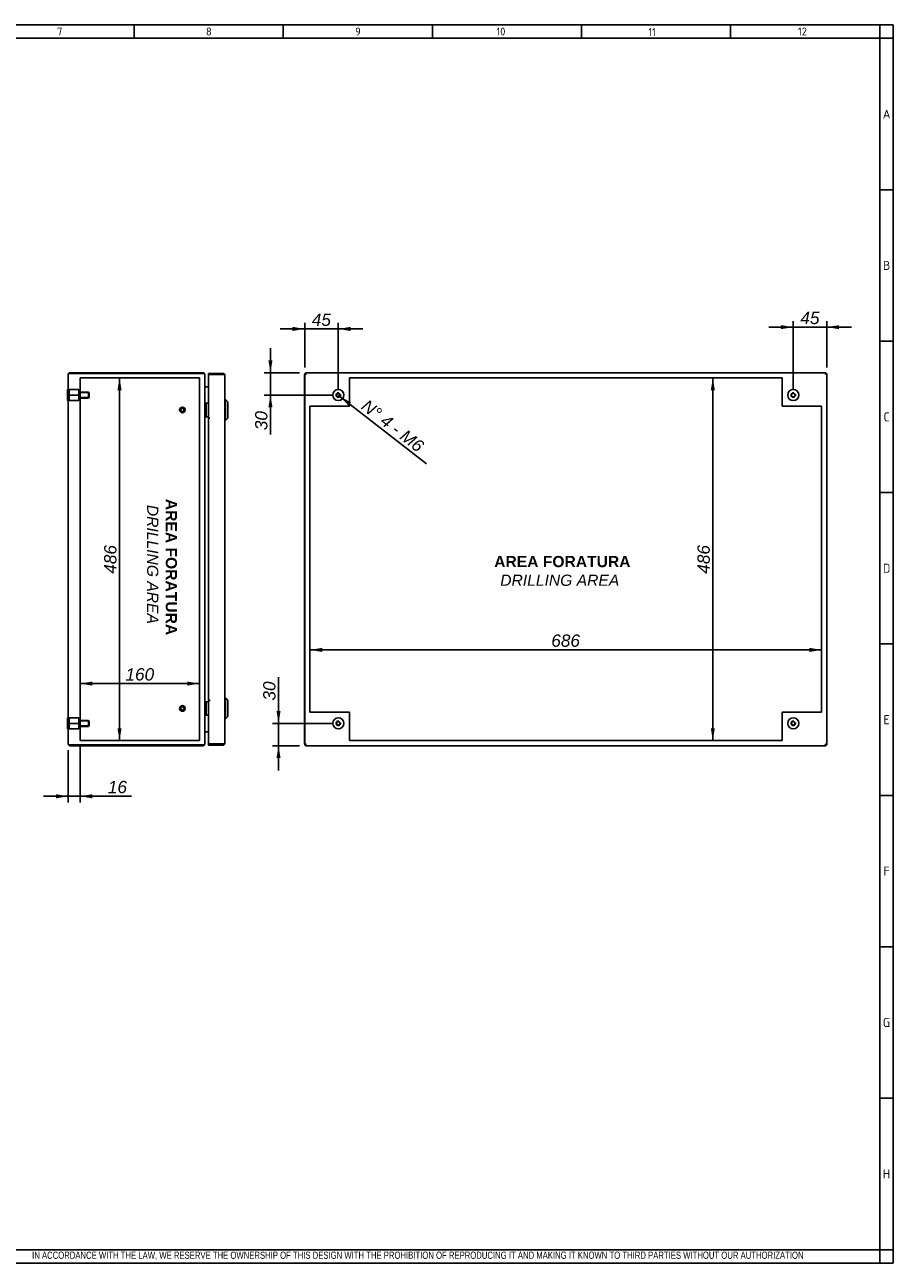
# Model space of a CAD drawing. Extents: x 6 to 412, y 11 to 288.
# Tile 3 of 3: x 218 to 412, y 11 to 288. Entities that reach past the tile are written whole.
import ezdxf
from ezdxf.enums import TextEntityAlignment as Align
from ezdxf.lldxf.tags import DXFTag

# ---------------------------------------------------------------- set-up
doc = ezdxf.new("R2010")
doc.units = 0
doc.layers.get('0').update_dxf_attribs({"linetype": 'CONTINUOUS'})
for name, color, linetype in [('_TRANSLATION', 7, 'CONTINUOUS'), ('AE00417_01', 7, 'CONTINUOUS'), ('C0000000_01', 7, 'CONTINUOUS'), ('C0000000_04', 7, 'CONTINUOUS'), ('C0000000_05', 7, 'CONTINUOUS'), ('C0000001_51', 7, 'CONTINUOUS'), ('C0000001_52', 7, 'CONTINUOUS'), ('DEFAULT', 7, 'CONTINUOUS'), ('SERRATURA_INF', 7, 'CONTINUOUS'), ('SERRATURA_SUP', 7, 'CONTINUOUS')]:
    doc.layers.add(name, color=color, linetype=linetype)
doc.styles.add('SEACAD_ARIAL', font='arial.ttf')
doc.styles.add('SEACAD_ARIALI', font='ariali.ttf')
tags = doc.linetypes.add('CENTER2', pattern=[28.575, 19.05, -3.175, 3.175, -3.175]).pattern_tags.tags
tags[10:11] = [DXFTag(74, 4), DXFTag(75, 0), DXFTag(340, '0'), DXFTag(46, 0.0), DXFTag(50, 0.0), DXFTag(44, 0.0), DXFTag(45, 0.0)]
tags[8:9] = [DXFTag(74, 4), DXFTag(75, 0), DXFTag(340, '0'), DXFTag(46, 0.0), DXFTag(50, 0.0), DXFTag(44, 0.0), DXFTag(45, 0.0)]
tags[6:7] = [DXFTag(74, 4), DXFTag(75, 0), DXFTag(340, '0'), DXFTag(46, 0.0), DXFTag(50, 0.0), DXFTag(44, 0.0), DXFTag(45, 0.0)]
tags[4:5] = [DXFTag(74, 4), DXFTag(75, 0), DXFTag(340, '0'), DXFTag(46, 0.0), DXFTag(50, 0.0), DXFTag(44, 0.0), DXFTag(45, 0.0)]
tags = doc.linetypes.add('HIDDEN2', pattern=[4.7625, 3.175, -1.5875]).pattern_tags.tags
tags[6:7] = [DXFTag(74, 4), DXFTag(75, 0), DXFTag(340, '0'), DXFTag(46, 0.0), DXFTag(50, 0.0), DXFTag(44, 0.0), DXFTag(45, 0.0)]
tags[4:5] = [DXFTag(74, 4), DXFTag(75, 0), DXFTag(340, '0'), DXFTag(46, 0.0), DXFTag(50, 0.0), DXFTag(44, 0.0), DXFTag(45, 0.0)]
doc.dimstyles.new('ISO', dxfattribs={"dimtxt": 2.75, "dimasz": 2.75, "dimexe": 1.375, "dimexo": 1.375, "dimgap": 0.6875, "dimtad": 1, "dimdec": 1, "dimlfac": 6, "dimtxsty": 'SEACAD_ARIAL', "dimsah": 1, "dimcen": 1.375, "dimadec": 1, "dimazin": 3, "dimtfac": 0.7, "dimtdec": 3, "dimtmove": 0, "dimatfit": 3})

# ---------------------------------------------------------------- blocks, each defined once
blk = doc.blocks.new('SE3')
at = {"layer": 'AE00417_01', "color": 7, "linetype": 'HIDDEN2'}
for centre, radius in [((253.26, 201.55), 0.625), ((253.26, 201.55), 0.5), ((253.26, 201.55), 0.417), ((253.26, 201.55), 0.375), ((253.26, 134.88), 0.625), ((253.26, 134.88), 0.5), ((253.26, 134.88), 0.417), ((253.26, 134.88), 0.375)]:
    blk.add_circle(centre, radius, dxfattribs=at)
for centre in [(253.26, 201.55), (253.26, 134.88)]:
    blk.add_arc(centre, 0.398, 75, 15, dxfattribs=at)
at = {"layer": 'C0000000_01', "color": 7, "linetype": 'CONTINUOUS'}
for p, q in [((258.42, 203.05), (258.42, 203.05)), ((258.43, 203.05), (259.09, 203.05)), ((258.59, 202.88), (258.59, 200.21)), ((258.42, 200.05), (258.42, 200.05)), ((259.09, 200.05), (258.43, 200.05)), ((258.42, 136.38), (258.42, 136.38)), ((258.43, 136.38), (259.09, 136.38)), ((258.59, 136.21), (258.59, 133.55)), ((258.42, 133.38), (258.42, 133.38)), ((259.09, 133.38), (258.43, 133.38))]:
    blk.add_line(p, q, dxfattribs=at)
for centre, start, end in [((258.42, 202.88), 90, 180), ((258.42, 200.21), 180, 270), ((258.42, 136.21), 90, 180), ((258.42, 133.55), 180, 270)]:
    blk.add_arc(centre, 0.167, start, end, dxfattribs=at)
for points in [[(258.59, 202.88), (258.59, 203.05), (258.42, 203.05)], [(258.42, 200.05), (258.59, 200.05), (258.59, 200.21)], [(258.59, 136.21), (258.59, 136.38), (258.42, 136.38)], [(258.42, 133.38), (258.59, 133.38), (258.59, 133.55)]]:
    blk.add_rational_spline(points, [1, 0.707106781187, 1], degree=2, dxfattribs=at)
at = {"layer": 'C0000000_04', "color": 7, "linetype": 'HIDDEN2'}
for p, q in [((227.96, 206.13), (227.96, 204.88)), ((230.12, 206.13), (227.96, 206.13)), ((227.96, 204.88), (227.96, 203.63)), ((230.12, 204.88), (227.96, 204.88)), ((230.12, 206.13), (230.12, 204.88)), ((232.29, 205.55), (230.12, 205.55)), ((232.42, 205.42), (230.12, 205.42)), ((230.12, 204.88), (230.12, 203.63)), ((232.29, 205.55), (232.29, 204.21)), ((232.46, 205.38), (232.29, 205.55)), ((232.46, 204.38), (232.46, 205.38)), ((230.12, 203.63), (227.96, 203.63)), ((232.42, 204.34), (230.12, 204.34)), ((230.12, 204.21), (232.29, 204.21)), ((232.29, 204.21), (232.46, 204.38)), ((227.96, 132.8), (227.96, 131.55)), ((230.12, 132.8), (227.96, 132.8)), ((230.12, 132.8), (230.12, 131.55)), ((227.96, 131.55), (227.96, 130.3)), ((230.12, 131.55), (227.96, 131.55)), ((230.12, 130.3), (227.96, 130.3)), ((232.29, 132.21), (230.12, 132.21)), ((232.42, 132.08), (230.12, 132.08)), ((230.12, 131.55), (230.12, 130.3)), ((232.42, 131.01), (230.12, 131.01)), ((230.12, 130.88), (232.29, 130.88)), ((232.29, 132.21), (232.29, 130.88)), ((232.46, 132.05), (232.29, 132.21)), ((232.29, 130.88), (232.46, 131.05)), ((232.46, 131.05), (232.46, 132.05))]:
    blk.add_line(p, q, dxfattribs=at)
at = {"layer": 'C0000000_05', "color": 7, "linetype": 'CONTINUOUS'}
for p, q in [((227.59, 203.63), (227.59, 206.13)), ((227.76, 206.13), (227.59, 206.13)), ((227.59, 203.63), (227.76, 203.63)), ((227.59, 130.3), (227.59, 132.8)), ((227.76, 132.8), (227.59, 132.8)), ((227.59, 130.3), (227.76, 130.3))]:
    blk.add_line(p, q, dxfattribs=at)
at = {"layer": 'C0000001_51', "color": 7, "linetype": 'CONTINUOUS'}
for p, q in [((227.76, 126.96), (227.76, 209.46)), ((228.17, 209.68), (227.82, 209.68)), ((227.82, 209.68), (228.17, 209.68)), ((257.84, 209.88), (228.17, 209.88)), ((228.17, 209.68), (257.84, 209.68)), ((257.84, 209.68), (228.17, 209.68)), ((258.26, 126.96), (258.26, 209.46)), ((258.26, 209.46), (258.26, 209.46)), ((258.47, 206.75), (258.26, 206.75)), ((258.47, 206.75), (259.09, 206.75)), ((259.09, 206.75), (258.47, 206.75)), ((258.26, 129.68), (258.47, 129.68)), ((259.09, 129.68), (258.47, 129.68)), ((258.47, 129.68), (259.09, 129.68)), ((228.17, 126.75), (227.82, 126.75)), ((227.82, 126.75), (228.17, 126.75)), ((257.84, 126.75), (228.17, 126.75)), ((228.17, 126.75), (257.84, 126.75)), ((228.17, 126.55), (257.84, 126.55)), ((258.26, 126.96), (258.26, 126.96))]:
    blk.add_line(p, q, dxfattribs=at)
at = {"layer": 'C0000001_51', "color": 7, "linetype": 'CENTER2'}
for p, q in [((230.42, 208.71), (257.09, 208.71)), ((230.42, 127.71), (230.42, 208.71)), ((257.09, 208.71), (257.09, 127.71)), ((257.09, 127.71), (230.42, 127.71))]:
    blk.add_line(p, q, dxfattribs=at)
at = {"layer": 'C0000001_51', "color": 7, "linetype": 'CONTINUOUS'}
for centre, radius, start, end in [((228.17, 209.46), 0.417, 148.6677, 180), ((228.17, 209.46), 0.417, 90, 148.6677), ((257.84, 209.46), 0.417, 0, 90), ((257.84, 209.46), 0.217, 85.575, 90), ((258.47, 206.96), 0.217, 180, 270), ((258.47, 129.46), 0.217, 90, 180), ((228.17, 126.96), 0.417, 180, 211.3323), ((228.17, 126.96), 0.417, 211.3323, 270), ((257.84, 126.96), 0.417, 270, 0), ((257.84, 126.96), 0.217, 270, 274.425)]:
    blk.add_arc(centre, radius, start, end, dxfattribs=at)
for centre, major_axis, ratio, start_param, end_param in [((228.17, 209.46), (0.417, 0), 0.997824, 2.594742, 3.141593), ((257.84, 209.46), (-0.417, 0), 0.52, 3.141593, 4.712389), ((228.17, 126.96), (0.417, 0), 0.997824, 3.141593, 3.688444), ((257.84, 126.96), (0.417, 0), 0.52, 4.712389, 6.283185)]:
    blk.add_ellipse(centre, major_axis=major_axis, ratio=ratio, start_param=start_param, end_param=end_param, dxfattribs=at)
at = {"layer": 'C0000001_52', "color": 7, "linetype": 'CONTINUOUS'}
for p, q in [((259.09, 209.71), (259.09, 209.51)), ((259.09, 209.71), (262.34, 209.71)), ((259.09, 209.51), (262.34, 209.51)), ((259.29, 209.48), (259.09, 209.48)), ((259.09, 209.48), (259.09, 199.75)), ((259.29, 209.51), (260.71, 209.51)), ((262.34, 209.48), (259.29, 209.48)), ((260.71, 209.51), (261.21, 209.51)), ((261.21, 209.51), (261.21, 209.48)), ((262.34, 209.71), (262.34, 209.51)), ((262.7, 209.51), (262.34, 209.51)), ((262.34, 209.48), (262.7, 209.48)), ((262.76, 209.3), (262.76, 127.13)), ((259.29, 199.75), (259.09, 199.75)), ((259.43, 199.71), (259.1, 199.71)), ((259.1, 199.71), (259.1, 136.71)), ((259.43, 199.75), (259.29, 199.75)), ((259.43, 199.75), (259.43, 199.71)), ((259.43, 199.71), (259.43, 199.71)), ((259.29, 136.68), (259.09, 136.68)), ((259.09, 136.68), (259.09, 126.95)), ((259.1, 136.71), (259.43, 136.71)), ((259.29, 136.68), (259.43, 136.68)), ((259.43, 136.71), (259.43, 136.71)), ((259.43, 136.71), (259.43, 136.68)), ((259.29, 126.95), (259.09, 126.95)), ((259.09, 126.71), (259.09, 126.91)), ((262.34, 126.91), (259.09, 126.91)), ((262.34, 126.71), (259.09, 126.71)), ((259.29, 126.95), (262.34, 126.95)), ((259.29, 126.91), (260.71, 126.91)), ((261.21, 126.91), (260.71, 126.91)), ((261.21, 126.95), (261.21, 126.91)), ((262.34, 126.95), (262.7, 126.95)), ((262.7, 126.91), (262.34, 126.91)), ((262.34, 126.71), (262.34, 126.91))]:
    blk.add_line(p, q, dxfattribs=at)
for centre, radius, start, end in [((259.29, 209.51), 0.2, 179.9047, 189.4813), ((259.29, 209.51), 0.000333, 90, 270), ((262.34, 209.3), 0.417, 31.3323, 90), ((262.34, 209.3), 0.217, 57.7958, 90), ((262.34, 209.3), 0.417, 0, 31.3323), ((259.29, 126.91), 0.2, 170.5187, 180.0953), ((259.29, 126.91), 0.000333, 90, 270), ((262.34, 127.13), 0.217, 270, 302.2042), ((262.34, 127.13), 0.417, 270, 328.6677), ((262.34, 127.13), 0.417, 328.6677, 360)]:
    blk.add_arc(centre, radius, start, end, dxfattribs=at)
for centre, start_param, end_param in [((262.34, 209.3), 3.141593, 3.688444), ((262.34, 127.13), 2.594742, 3.141593)]:
    blk.add_ellipse(centre, major_axis=(-0.417, 0), ratio=0.846154, start_param=start_param, end_param=end_param, dxfattribs=at)
at = {"layer": 'SERRATURA_INF', "color": 7, "linetype": 'CONTINUOUS'}
for p, q in [((262.93, 137.21), (262.76, 137.21)), ((262.93, 132.55), (262.93, 137.21)), ((263.43, 136.71), (262.93, 137.21)), ((263.43, 136.71), (263.43, 133.05)), ((262.93, 132.55), (263.43, 133.05)), ((262.76, 132.55), (262.93, 132.55))]:
    blk.add_line(p, q, dxfattribs=at)
at = {"layer": 'SERRATURA_SUP', "color": 7, "linetype": 'CONTINUOUS'}
for p, q in [((262.93, 203.88), (262.76, 203.88)), ((262.93, 199.21), (262.93, 203.88)), ((263.43, 203.38), (262.93, 203.88)), ((263.43, 203.38), (263.43, 199.71)), ((262.76, 199.21), (262.93, 199.21)), ((262.93, 199.21), (263.43, 199.71))]:
    blk.add_line(p, q, dxfattribs=at)
blk = doc.blocks.new('SE4')
at = {"layer": 'C0000000_05', "color": 7, "linetype": 'CONTINUOUS'}
for centre, radius in [((288.1, 204.88), 1.25), ((288.1, 204.88), 0.41), ((389.76, 204.88), 1.25), ((389.76, 204.88), 0.41), ((288.1, 131.55), 1.25), ((389.76, 131.55), 1.25), ((288.1, 131.55), 0.41), ((389.76, 131.55), 0.41)]:
    blk.add_circle(centre, radius, dxfattribs=at)
for centre in [(288.1, 204.88), (389.76, 204.88), (288.1, 131.55), (389.76, 131.55)]:
    blk.add_arc(centre, 0.5, 75, 15, dxfattribs=at)
at = {"layer": 'C0000001_51', "color": 7, "linetype": 'CONTINUOUS'}
for p, q in [((280.6, 209.68), (280.6, 126.75)), ((280.6, 209.68), (280.8, 209.68)), ((280.8, 209.88), (280.8, 209.68)), ((397.06, 209.88), (280.8, 209.88)), ((280.8, 209.68), (281.01, 209.46)), ((280.8, 209.68), (281.01, 209.46)), ((397.06, 209.68), (396.85, 209.46)), ((397.06, 209.68), (396.85, 209.46)), ((397.06, 209.88), (397.06, 209.68)), ((397.26, 209.68), (397.06, 209.68)), ((397.26, 126.75), (397.26, 209.68)), ((280.6, 126.75), (280.8, 126.75)), ((280.8, 126.75), (281.01, 126.96)), ((280.8, 126.75), (281.01, 126.96)), ((280.8, 126.55), (280.8, 126.75)), ((280.8, 126.55), (397.06, 126.55)), ((397.06, 126.75), (396.85, 126.96)), ((397.06, 126.75), (396.85, 126.96)), ((397.26, 126.75), (397.06, 126.75)), ((397.06, 126.55), (397.06, 126.75))]:
    blk.add_line(p, q, dxfattribs=at)
at = {"layer": 'C0000001_51', "color": 7, "linetype": 'CENTER2'}
for p, q in [((290.6, 208.71), (387.26, 208.71)), ((290.6, 202.38), (290.6, 208.71)), ((387.26, 208.71), (387.26, 202.38)), ((281.76, 134.05), (281.76, 202.38)), ((281.76, 202.38), (290.6, 202.38)), ((387.26, 202.38), (396.1, 202.38)), ((396.1, 202.38), (396.1, 134.05)), ((290.6, 134.05), (281.76, 134.05)), ((290.6, 127.71), (290.6, 134.05)), ((396.1, 134.05), (387.26, 134.05)), ((387.26, 134.05), (387.26, 127.71)), ((387.26, 127.71), (290.6, 127.71))]:
    blk.add_line(p, q, dxfattribs=at)
at = {"layer": 'C0000001_52', "color": 7, "linetype": 'CONTINUOUS'}
for p, q in [((280.58, 209.48), (280.58, 126.95)), ((280.58, 209.48), (280.6, 209.48)), ((280.64, 209.71), (280.64, 209.68)), ((280.8, 209.71), (280.64, 209.71)), ((280.96, 209.51), (280.96, 209.51)), ((396.9, 209.51), (396.89, 209.51)), ((397.18, 209.71), (397.06, 209.71)), ((397.18, 209.71), (397.18, 209.68)), ((280.58, 126.95), (280.6, 126.95)), ((280.64, 126.71), (280.64, 126.75)), ((280.64, 126.71), (280.8, 126.71)), ((280.96, 126.91), (280.96, 126.91)), ((396.89, 126.91), (396.9, 126.91)), ((397.06, 126.71), (397.18, 126.71)), ((397.18, 126.71), (397.18, 126.75))]:
    blk.add_line(p, q, dxfattribs=at)
blk = doc.blocks.new('DMBLK367')
at = {"layer": '_TRANSLATION', "linetype": 'CONTINUOUS'}
for points in [[(233.17, 140.89), (230.42, 140.43), (233.17, 139.97)], [(254.34, 140.89), (254.34, 139.97), (257.09, 140.43)]]:
    blk.add_hatch(color=7, dxfattribs=at).paths.add_polyline_path(points)
at = {"layer": '_TRANSLATION', "color": 7, "linetype": 'CONTINUOUS'}
blk.add_line((230.42, 140.43), (257.09, 140.43), dxfattribs=at)
at = {"layer": '_TRANSLATION', "color": 7, "linetype": 'CONTINUOUS', "style": 'SEACAD_ARIALI'}
blk.add_text('160', height=2.75, dxfattribs=at).set_placement((240.55, 143.87), align=Align.TOP_LEFT)
blk = doc.blocks.new('DMBLK368')
at = {"layer": '_TRANSLATION', "linetype": 'CONTINUOUS'}
for points in [[(239.68, 205.96), (239.22, 208.71), (238.76, 205.96)], [(239.68, 130.46), (238.76, 130.46), (239.22, 127.71)]]:
    blk.add_hatch(color=7, dxfattribs=at).paths.add_polyline_path(points)
at = {"layer": '_TRANSLATION', "color": 7, "linetype": 'CONTINUOUS'}
blk.add_line((239.22, 127.71), (239.22, 208.71), dxfattribs=at)
at = {"layer": '_TRANSLATION', "color": 7, "linetype": 'CONTINUOUS', "style": 'SEACAD_ARIALI'}
blk.add_text('486', height=2.75, rotation=90, dxfattribs=at).set_placement((235.78, 164.97), align=Align.TOP_LEFT)
blk = doc.blocks.new('DMBLK369')
at = {"layer": '_TRANSLATION', "linetype": 'CONTINUOUS'}
for points in [[(225.01, 114.8), (227.76, 115.26), (225.01, 115.72)], [(233.17, 114.8), (233.17, 115.72), (230.42, 115.26)]]:
    blk.add_hatch(color=7, dxfattribs=at).paths.add_polyline_path(points)
at = {"layer": '_TRANSLATION', "color": 7, "linetype": 'CONTINUOUS'}
for p, q in [((227.76, 125.59), (227.76, 113.89)), ((230.42, 126.34), (230.42, 113.89)), ((222.26, 115.26), (241.91, 115.26))]:
    blk.add_line(p, q, dxfattribs=at)
at = {"layer": '_TRANSLATION', "color": 7, "linetype": 'CONTINUOUS', "style": 'SEACAD_ARIALI'}
blk.add_text('16', height=2.75, dxfattribs=at).set_placement((236.61, 118.7), align=Align.TOP_LEFT)
blk = doc.blocks.new('DMBLK370')
at = {"layer": '_TRANSLATION', "linetype": 'CONTINUOUS'}
for points in [[(284.51, 148.42), (281.76, 147.96), (284.51, 147.5)], [(393.35, 148.42), (393.35, 147.5), (396.1, 147.96)]]:
    blk.add_hatch(color=7, dxfattribs=at).paths.add_polyline_path(points)
at = {"layer": '_TRANSLATION', "color": 7, "linetype": 'CONTINUOUS'}
blk.add_line((281.76, 147.96), (396.1, 147.96), dxfattribs=at)
at = {"layer": '_TRANSLATION', "color": 7, "linetype": 'CONTINUOUS', "style": 'SEACAD_ARIALI'}
blk.add_text('686', height=2.75, dxfattribs=at).set_placement((335.69, 151.4), align=Align.TOP_LEFT)
blk = doc.blocks.new('DMBLK371')
at = {"layer": '_TRANSLATION', "linetype": 'CONTINUOUS'}
for points in [[(371.33, 205.96), (372.24, 205.96), (371.78, 208.71)], [(371.33, 130.46), (371.78, 127.71), (372.24, 130.46)]]:
    blk.add_hatch(color=7, dxfattribs=at).paths.add_polyline_path(points)
at = {"layer": '_TRANSLATION', "color": 7, "linetype": 'CONTINUOUS'}
blk.add_line((371.78, 127.71), (371.78, 208.71), dxfattribs=at)
at = {"layer": '_TRANSLATION', "color": 7, "linetype": 'CONTINUOUS', "style": 'SEACAD_ARIALI'}
blk.add_text('486', height=2.75, rotation=90, dxfattribs=at).set_placement((368.35, 164.97), align=Align.TOP_LEFT)
blk = doc.blocks.new('DMBLK372')
at = {"layer": '_TRANSLATION', "linetype": 'CONTINUOUS'}
for points in [[(387.01, 220.5), (387.01, 219.59), (389.76, 220.05)], [(400.01, 220.5), (397.26, 220.05), (400.01, 219.59)]]:
    blk.add_hatch(color=7, dxfattribs=at).paths.add_polyline_path(points)
at = {"layer": '_TRANSLATION', "color": 7, "linetype": 'CONTINUOUS'}
for p, q in [((389.76, 206.25), (389.76, 221.42)), ((397.26, 211.05), (397.26, 221.42)), ((402.76, 220.05), (384.26, 220.05))]:
    blk.add_line(p, q, dxfattribs=at)
at = {"layer": '_TRANSLATION', "color": 7, "linetype": 'CONTINUOUS', "style": 'SEACAD_ARIALI'}
blk.add_text('45', height=2.75, dxfattribs=at).set_placement((391.34, 223.48), align=Align.TOP_LEFT)
blk = doc.blocks.new('DMBLK373')
at = {"layer": '_TRANSLATION', "linetype": 'CONTINUOUS'}
for points in [[(277.85, 220.11), (277.85, 219.19), (280.6, 219.65)], [(290.85, 220.11), (288.1, 219.65), (290.85, 219.19)]]:
    blk.add_hatch(color=7, dxfattribs=at).paths.add_polyline_path(points)
at = {"layer": '_TRANSLATION', "color": 7, "linetype": 'CONTINUOUS'}
for p, q in [((275.1, 219.65), (293.6, 219.65)), ((280.6, 211.05), (280.6, 221.02)), ((288.1, 206.25), (288.1, 221.02))]:
    blk.add_line(p, q, dxfattribs=at)
at = {"layer": '_TRANSLATION', "color": 7, "linetype": 'CONTINUOUS', "style": 'SEACAD_ARIALI'}
blk.add_text('45', height=2.75, dxfattribs=at).set_placement((282.18, 223.08), align=Align.TOP_LEFT)
blk = doc.blocks.new('DMBLK374')
at = {"layer": '_TRANSLATION', "linetype": 'CONTINUOUS'}
for points in [[(272.48, 212.63), (272.94, 209.88), (273.4, 212.63)], [(272.48, 202.13), (273.4, 202.13), (272.94, 204.88)]]:
    blk.add_hatch(color=7, dxfattribs=at).paths.add_polyline_path(points)
at = {"layer": '_TRANSLATION', "color": 7, "linetype": 'CONTINUOUS'}
for p, q in [((272.94, 215.38), (272.94, 196.07)), ((279.42, 209.88), (271.57, 209.88)), ((286.72, 204.88), (271.57, 204.88))]:
    blk.add_line(p, q, dxfattribs=at)
at = {"layer": '_TRANSLATION', "color": 7, "linetype": 'CONTINUOUS', "style": 'SEACAD_ARIALI'}
blk.add_text('30', height=2.75, rotation=90, dxfattribs=at).set_placement((269.51, 197.03), align=Align.TOP_LEFT)
blk = doc.blocks.new('DMBLK375')
at = {"layer": '_TRANSLATION', "linetype": 'CONTINUOUS'}
for points in [[(274.29, 134.3), (274.75, 131.55), (275.2, 134.3)], [(274.29, 123.8), (275.2, 123.8), (274.75, 126.55)]]:
    blk.add_hatch(color=7, dxfattribs=at).paths.add_polyline_path(points)
at = {"layer": '_TRANSLATION', "color": 7, "linetype": 'CONTINUOUS'}
for p, q in [((274.75, 121.05), (274.75, 141.87)), ((286.72, 131.55), (273.37, 131.55)), ((279.42, 126.55), (273.37, 126.55))]:
    blk.add_line(p, q, dxfattribs=at)
at = {"layer": '_TRANSLATION', "color": 7, "linetype": 'CONTINUOUS', "style": 'SEACAD_ARIALI'}
blk.add_text('30', height=2.75, rotation=90, dxfattribs=at).set_placement((271.31, 136.63), align=Align.TOP_LEFT)
blk = doc.blocks.new('DMBLK381')
at = {"layer": '_TRANSLATION', "linetype": 'CONTINUOUS'}
blk.add_hatch(color=7, dxfattribs=at).paths.add_polyline_path([(290.94, 203.24), (288.49, 204.57), (290.38, 202.52)])
at = {"layer": '_TRANSLATION', "color": 7, "linetype": 'CONTINUOUS'}
blk.add_line((288.1, 204.88), (307.83, 189.51), dxfattribs=at)
at = {"layer": '_TRANSLATION', "color": 7, "linetype": 'CONTINUOUS', "style": 'SEACAD_ARIALI'}
blk.add_text('N° 4 - M6', height=2.75, rotation=322.0879, dxfattribs=at).set_placement((294.69, 204.1), align=Align.TOP_LEFT)

msp = doc.modelspace()

# ---------------------------------------------------------------- linework, layer by layer
at = {"color": 7, "linetype": 'CONTINUOUS'}
for p, q in [((412.092, 287.588), (6.234, 287.588)), ((242.48, 287.588), (242.48, 284.56)), ((275.797, 287.588), (275.797, 284.56)), ((309.113, 287.588), (309.113, 284.56)), ((342.43, 287.588), (342.43, 284.56)), ((375.747, 287.588), (375.747, 284.56)), ((412.092, 10.959), (412.092, 287.588)), ((412.092, 250.738), (409.063, 250.738)), ((412.092, 216.917), (409.063, 216.917)), ((412.092, 183.095), (409.063, 183.095)), ((412.092, 149.274), (409.063, 149.274)), ((412.092, 115.452), (409.063, 115.452)), ((412.092, 81.631), (409.063, 81.631)), ((412.092, 47.809), (409.063, 47.809)), ((6.234, 10.959), (412.092, 10.959))]:
    msp.add_line(p, q, dxfattribs=at)
at = {"layer": 'DEFAULT', "color": 7, "linetype": 'CONTINUOUS'}
for p, q in [((409.063, 10.959), (409.063, 287.588)), ((412.092, 284.56), (6.234, 284.56)), ((6.234, 13.988), (412.092, 13.988))]:
    msp.add_line(p, q, dxfattribs=at)

# ---------------------------------------------------------------- block references
at = {"layer": '_TRANSLATION'}
for name in ['SE3', 'SE4']:
    msp.add_blockref(name, (0, 0), dxfattribs=at)

# ---------------------------------------------------------------- texts
for s, insert, char_height, width, attachment_point in [('{\\fSolid Edge ANSI|b0||i0||c0|p34;\\C7;\\H1.766793;\\W1.;7}', (225.852, 285.196), 1.76679, 1.98765, 8), ('{\\fSolid Edge ANSI|b0||i0||c0|p34;\\C7;\\H1.766793;\\W1.;8}', (259.168, 285.196), 1.76679, 1.98765, 8), ('{\\fSolid Edge ANSI|b0||i0||c0|p34;\\C7;\\H1.766793;\\W1.;9}', (292.485, 285.196), 1.76679, 1.98765, 8), ('{\\fSolid Edge ANSI|b0||i0||c0|p34;\\C7;\\H1.766793;\\W1.;10}', (324.438, 285.196), 1.76679, 11.1986, 8), ('{\\fSolid Edge ANSI|b0||i0||c0|p34;\\C7;\\H1.766793;\\W1.;11}', (358.218, 285.073), 1.76679, 10.09104, 8), ('{\\fSolid Edge ANSI|b0||i0||c0|p34;\\C7;\\H1.766793;\\W1.;12}', (391.814, 285.196), 1.76679, 8.86043, 8), ('{\\fSolid Edge ANSI|b0||i0||c0|p34;\\C7;\\H2.019192;\\W1.;A}', (410.612, 266.645), 2.01919, 2.2716, 8), ('{\\fSolid Edge ANSI|b0||i0||c0|p34;\\C7;\\H2.019192;\\W1.;B}', (410.616, 232.824), 2.01919, 2.524, 8), ('{\\fSolid Edge ANSI|b0||i0||c0|p34;\\C7;\\H2.019192;\\W1.;C}', (410.614, 199.002), 2.01919, 2.3978, 8), ('{\\fSolid Edge ANSI|b0||i0||c0|p34;\\C7;\\H2.019192;\\W1.;D}', (410.616, 165.181), 2.01919, 2.524, 8), ('{\\fSolid Edge ANSI|b0||i0||c0|p34;\\C7;\\H2.019192;\\W1.;E}', (410.614, 131.359), 2.01919, 2.3978, 8), ('{\\fSolid Edge ANSI|b0||i0||c0|p34;\\C7;\\H2.019192;\\W1.;F}', (410.612, 97.538), 2.01919, 2.2716, 8), ('{\\fSolid Edge ANSI|b0||i0||c0|p34;\\C7;\\H2.019192;\\W1.;G}', (410.586, 63.716), 2.01919, 2.5871, 8), ('{\\fSolid Edge ANSI|b0||i0||c0|p34;\\C7;\\H2.019192;\\W1.;H}', (410.588, 29.895), 2.01919, 2.7133, 8), ('{\\fArial Narrow|b0||i0||c0|p34;\\C7;\\H1.6;\\W0.94;IN ACCORDANCE WITH THE LAW, WE RESERVE THE OWNERSHIP OF THIS DESIGN WITH THE PROHIBITION OF REPRODUCING IT AND MAKING IT KNOWN TO THIRD PARTIES WITHOUT OUR AUTHORIZATION}', (219.688, 11.652), 1.6, 181.99571, 7)]:
    msp.add_mtext(s, dxfattribs=dict(insert=insert, char_height=char_height, width=width, attachment_point=attachment_point))
at = {"layer": '_TRANSLATION', "insert": (248.704, 167.052), "char_height": 3, "width": 34.96354, "attachment_point": 5, "rotation": 270}
msp.add_mtext('{\\fArial|b0||i0||c0|p34;\\C7;\\H3.;\\W1.; }{\\fArial|b1||i0||c0|p34;\\C7;\\H2.5;\\W1.;AREA FORATURA \\P}{\\fArial|b0||i1||c0|p34;\\C7;\\H2.5;\\W1.;DRILLING AREA}', dxfattribs=at)
at = {"layer": '_TRANSLATION', "insert": (337.577, 165.586), "char_height": 3, "width": 34.96354, "attachment_point": 5}
msp.add_mtext('{\\fArial|b0||i0||c0|p34;\\C7;\\H3.;\\W1.; }{\\fArial|b1||i0||c0|p34;\\C7;\\H2.5;\\W1.;AREA FORATURA \\P}{\\fArial|b0||i1||c0|p34;\\C7;\\H2.5;\\W1.;DRILLING AREA}', dxfattribs=at)

# ---------------------------------------------------------------- dimensions: what is measured, and where the dimension line sits
at = {"layer": '_TRANSLATION', "color": 7, "linetype": 'CONTINUOUS'}
for base, p1, p2, picture, middle in [((288.095, 219.647), (280.595, 209.679), (288.095, 204.879), 'DMBLK373', (284.345, 219.647)), ((389.762, 220.046), (397.262, 209.679), (389.762, 204.879), 'DMBLK372', (393.512, 220.046)), ((230.422, 115.263), (227.755, 126.962), (230.422, 127.712), 'DMBLK369', (235.643, 115.263))]:
    dim = msp.add_linear_dim(base=base, p1=p1, p2=p2, text='\\A1;<>', dimstyle='ISO', dxfattribs=at)
    dim.commit()
    dim.dimension.update_dxf_attribs({"geometry": picture, "text_midpoint": middle, "dimtype": 160})
for base, p1, p2, angle, picture, middle, dimtype in [((272.943, 204.879), (280.796, 209.879), (288.095, 204.879), 90, 'DMBLK374', (272.943, 202.273), 160), ((239.221, 127.712), (230.422, 127.712), (230.422, 208.712), 90, 'DMBLK368', (239.221, 168.212), 161), ((371.785, 127.712), (387.262, 127.712), (387.262, 208.712), 90, 'DMBLK371', (371.785, 168.212), 161), ((281.762, 147.959), (281.762, 134.046), (396.095, 134.046), 0, 'DMBLK370', (338.928, 147.959), 161), ((230.422, 140.432), (230.422, 127.712), (257.089, 127.712), 0, 'DMBLK367', (243.755, 140.432), 161), ((274.746, 131.546), (280.796, 126.546), (288.095, 131.546), 90, 'DMBLK375', (274.746, 135.668), 160)]:
    dim = msp.add_linear_dim(base=base, p1=p1, p2=p2, angle=angle, text='\\A1;<>', dimstyle='ISO', dxfattribs=at)
    dim.commit()
    dim.dimension.update_dxf_attribs({"geometry": picture, "text_midpoint": middle, "dimtype": dimtype})
dim = msp.add_radius_dim(center=(288.095, 204.879), mpoint=(288.49, 204.572), text='\\A1;N° 4 - M6 {}', dimstyle='ISO', override={"dimtolj": 1}, dxfattribs=at)
dim.commit()
dim.dimension.update_dxf_attribs({"geometry": 'DMBLK381', "text_midpoint": (291.821, 201.977), "dimtype": 164})

doc.saveas('drawing.dxf')
